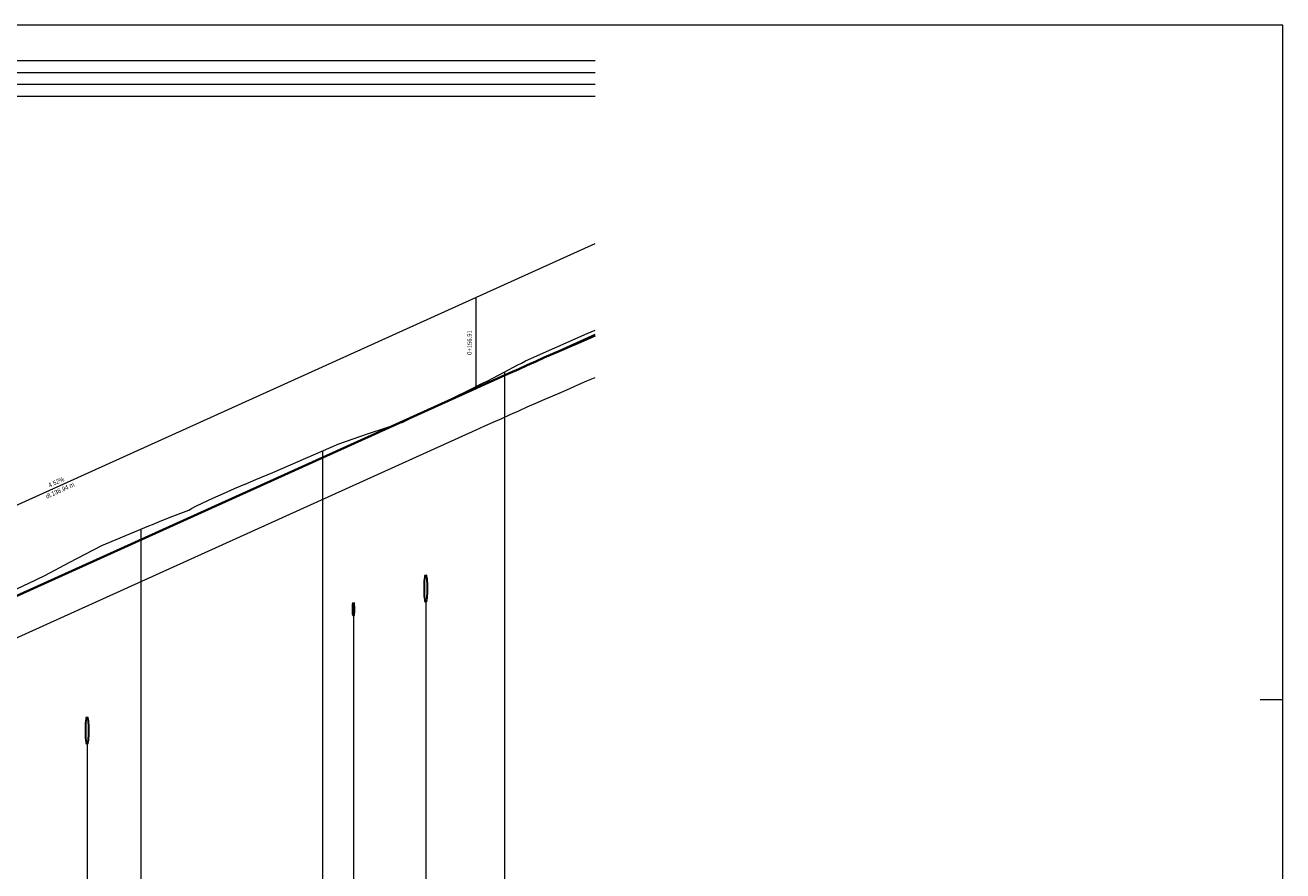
# Model space of a CAD drawing. Header units: metres. Extents: x 7982 to 8244, y -552 to -404.
# Tile 6 of 6: x 8106 to 8244, y -497 to -404. Entities that reach past the tile are written whole.
import ezdxf
from ezdxf.enums import TextEntityAlignment as Align

# ---------------------------------------------------------------- set-up
doc = ezdxf.new("R2010")
doc.units = ezdxf.units.M
doc.header["$MEASUREMENT"] = 0
for name, color, linetype, lineweight in [('1', 7, 'Continuous', 0), ('profil_popis', 7, 'Continuous', 0), ('RAMECEK', 7, 'Continuous', 0), ('STANIČENÍ', 1, 'Continuous', 13), ('TEREN', 7, 'Continuous', 13)]:
    doc.layers.add(name, color=color, linetype=linetype, lineweight=lineweight)
doc.styles.add('Style-Arial', font='arial.ttf')
doc.styles.add('Style-Arial CE - staničení -ttf', font='Arial CE - staničení -ttf.shx')

msp = doc.modelspace()

# ---------------------------------------------------------------- linework, layer by layer
at = {"layer": '1', "color": 7, "lineweight": 13, "ltscale": 0.5}
for p, q in [((8168.61, -407.85), (7998.59, -407.85)), ((8168.61, -409.15), (7998.59, -409.15)), ((8168.61, -410.45), (7998.59, -410.45)), ((8168.61, -411.75), (7998.59, -411.75))]:
    msp.add_line(p, q, dxfattribs=at)
at = {"layer": 'profil_popis', "lineweight": 0}
for p, q in [((8149.96, -467.39), (8149.96, -529.66)), ((8142, -468.93), (8142, -529.66)), ((8112.7, -483.03), (8112.7, -529.66))]:
    msp.add_line(p, q, dxfattribs=at)
at = {"layer": 'profil_popis', "lineweight": 0, "flags": 128}
for points in [[(8158.61, -442.07), (8158.61, -513.66), (8158.61, -517.66), (8158.61, -518.3)], [(8138.61, -450.76), (8138.61, -513.66), (8138.61, -517.66), (8138.61, -518.3)], [(8118.61, -459.39), (8118.61, -513.66), (8118.61, -517.66), (8118.61, -518.3)]]:
    msp.add_lwpolyline(points, dxfattribs=at)
at = {"layer": 'profil_popis', "color": 32, "lineweight": 30}
for centre, major_axis in [((8149.96, -465.89), (0, 1.5)), ((8142, -468.18), (0, 0.75)), ((8112.7, -481.53), (0, 1.5))]:
    msp.add_ellipse(centre, major_axis=major_axis, ratio=0.1, dxfattribs=at)
at = {"layer": 'RAMECEK'}
for p, q in [((8244.26, -403.91), (8241.76, -403.91)), ((8244.26, -478.16), (8241.76, -478.16))]:
    msp.add_line(p, q, dxfattribs=at)
at = {"layer": 'RAMECEK', "ltscale": 0.25, "flags": 128}
msp.add_lwpolyline([(7981.76, -403.91), (7981.76, -552.41), (8244.26, -552.41), (8244.26, -403.91)], close=True, dxfattribs=at)
at = {"layer": 'STANIČENÍ', "color": 1, "lineweight": 13}
for p, q in [((8041.04, -485.62), (8168.61, -427.92)), ((8155.52, -443.84), (8155.52, -433.84)), ((8155.52, -443.84), (8168.61, -437.92)), ((8051.49, -495.49), (8155.52, -448.44))]:
    msp.add_line(p, q, dxfattribs=at)
at = {"layer": 'STANIČENÍ', "color": 1, "lineweight": 40}
msp.add_line((8051.49, -490.89), (8155.52, -443.84), dxfattribs=at)
at = {"layer": 'STANIČENÍ', "color": 1, "lineweight": 40, "flags": 128}
msp.add_lwpolyline([(8155.52, -443.84), (8156.45, -443.42), (8157.39, -443), (8158.32, -442.58), (8159.26, -442.16), (8160.2, -441.75), (8161.13, -441.33), (8162.07, -440.92), (8163, -440.5), (8163.94, -440.09), (8164.88, -439.68), (8165.81, -439.28), (8166.75, -438.87), (8167.69, -438.46), (8168.61, -438.07)], dxfattribs=at)
at = {"layer": 'STANIČENÍ', "color": 1, "lineweight": 13, "flags": 128}
msp.add_lwpolyline([(8155.52, -448.44), (8156.45, -448.02), (8157.39, -447.6), (8158.32, -447.18), (8159.26, -446.76), (8160.2, -446.35), (8161.13, -445.93), (8162.07, -445.52), (8163, -445.1), (8163.94, -444.69), (8164.88, -444.28), (8165.81, -443.88), (8166.75, -443.47), (8167.69, -443.06), (8168.61, -442.67)], dxfattribs=at)
at = {"layer": 'TEREN', "linetype": 'Continuous', "lineweight": 13, "flags": 128}
msp.add_lwpolyline([(8103.65, -466.55), (8107, -464.97), (8107.19, -464.88), (8108.04, -464.48), (8108.12, -464.44), (8110.74, -463.06), (8114.31, -461.19), (8119.49, -459.02), (8119.88, -458.86), (8120.67, -458.54), (8121.84, -458.07), (8123.02, -457.61), (8123.89, -457.29), (8124.2, -457.11), (8124.65, -456.86), (8125.37, -456.52), (8126.55, -455.98), (8127.72, -455.44), (8128.53, -455.07), (8128.9, -454.91), (8130.05, -454.42), (8130.08, -454.41), (8131.25, -453.92), (8133.13, -453.15), (8140.39, -449.99), (8143.56, -448.9), (8145.44, -448.25), (8147.19, -447.67), (8147.32, -447.63), (8147.35, -447.62), (8148.69, -446.99), (8149.2, -446.75), (8150.9, -445.95), (8151.08, -445.87), (8151.2, -445.81), (8152.81, -444.99), (8152.96, -444.92), (8154.84, -443.99), (8156.29, -443.27), (8156.53, -443.17), (8156.72, -443.07), (8158.6, -442.08), (8160.1, -441.28), (8160.41, -441.13), (8160.48, -441.09), (8160.94, -440.84), (8167.7, -437.84), (8168.61, -437.49)], dxfattribs=at)

# ---------------------------------------------------------------- texts
at = {"layer": 'STANIČENÍ', "color": 1, "lineweight": 13, "style": 'Style-Arial CE - staničení -ttf', "width": 0.74}
msp.add_text('0+156.91', height=0.5, rotation=90, dxfattribs=at).set_placement((8155.02, -438.84), align=Align.CENTER)
at = {"layer": 'STANIČENÍ', "color": 1, "style": 'Style-Arial', "width": 0.74}
msp.add_text('4.52%', height=0.5, rotation=24.3358, dxfattribs=at).set_placement((8109.41, -454.42), align=Align.CENTER)
msp.add_text('dl.136.94 m', height=0.5, rotation=24.3358, dxfattribs=at).set_placement((8109.62, -454.88), align=Align.TOP_CENTER)

doc.saveas('drawing.dxf')
